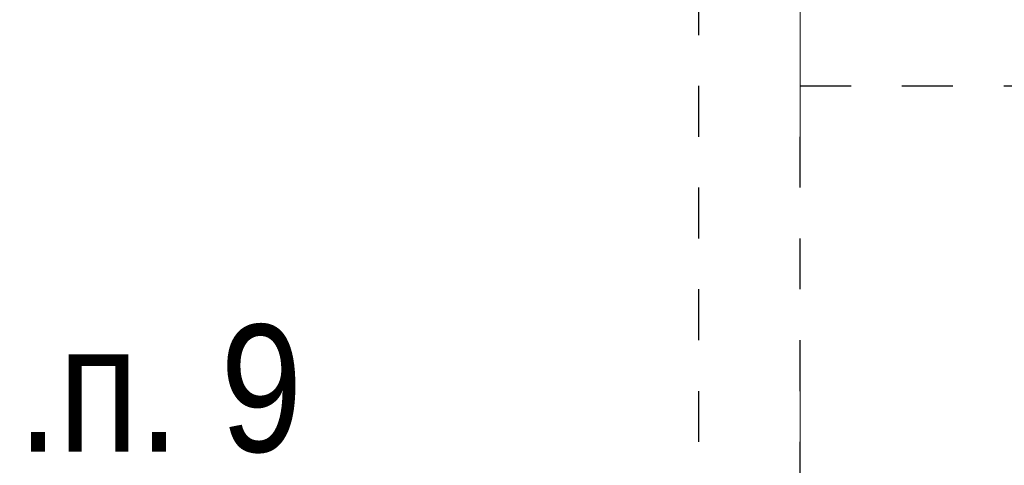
# Model space of a CAD drawing. Header units: metres. Extents: x -38 to 93, y -15 to 21.
# Tile 47 of 256: x 17.546 to 19.481, y 9.854 to 10.73. Entities that reach past the tile are written whole.
import ezdxf

# ---------------------------------------------------------------- set-up
doc = ezdxf.new("R2010")
doc.units = ezdxf.units.M
for name, pattern in [('______11', [0.5, 0.4, -0.05, 0, -0.05]), ('______2', [0.0405, 0.03, -0.0105]), ('______5', [1.1, 0.8, -0.1, 0.1, -0.1])]:
    doc.linetypes.add(name, pattern=pattern)
doc.layers.add('XR$1$Осевая линия (1)', color=7, linetype='______5', lineweight=13)
doc.layers.add('XR$4$Фундамент (1)_1', color=7, linetype='Continuous', lineweight=35)
doc.layers.add('XR$6$Стена_ бетон несущ.', color=7, linetype='Continuous', lineweight=70, true_color=0xb4b496)
doc.styles.add('ARIAL', font='arial.ttf')

msp = doc.modelspace()

# ---------------------------------------------------------------- linework, layer by layer
at = {"layer": 'XR$1$Осевая линия (1)', "color": 253, "linetype": '______11', "lineweight": 13, "true_color": 0xa0a0a0, "transparency": 33554687}
msp.add_line((19.08, 7.6), (19.08, 19.78), dxfattribs=at)
at = {"layer": 'XR$6$Стена_ бетон несущ.', "color": 253, "linetype": '______2', "lineweight": -3, "true_color": 0xa0a0a0, "transparency": 33554687}
for p, q in [((18.88, 10.8), (18.88, 9.69)), ((19.08, 10.6), (21.76, 10.6)), ((19.08, 9), (19.08, 10.6))]:
    msp.add_line(p, q, dxfattribs=at)

# ---------------------------------------------------------------- texts
at = {"layer": 'XR$4$Фундамент (1)_1', "color": 7, "linetype": 'Continuous', "lineweight": 13, "transparency": 33554687, "insert": (16.9603, 10.0037), "char_height": 0.25, "width": 1.482417, "attachment_point": 4, "style": 'ARIAL'}
msp.add_mtext('\\W0.83;см.п.п. 9', dxfattribs=at)

doc.saveas('drawing.dxf')
